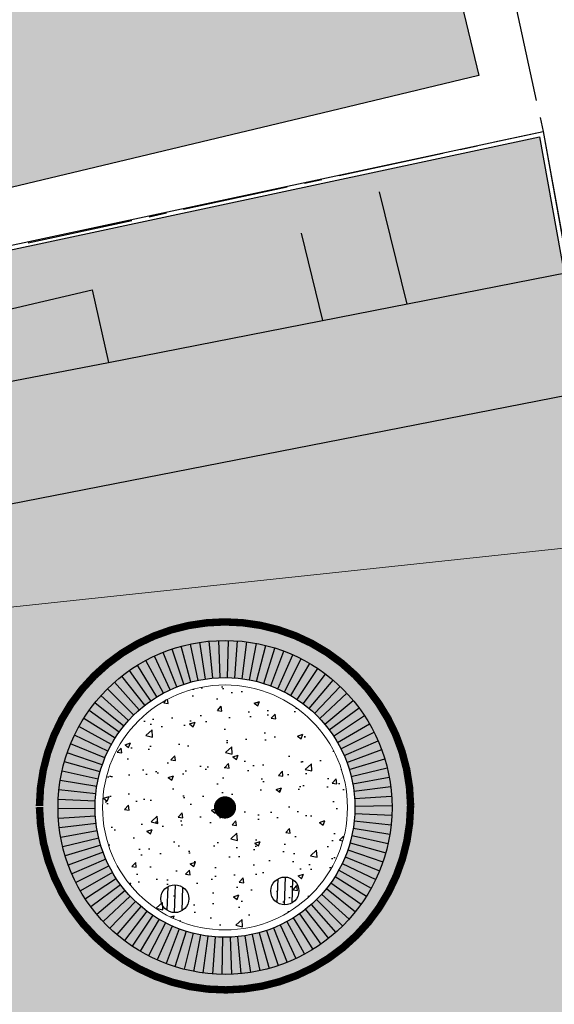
# Model space of a CAD drawing. Header units: metres. Extents: x 202922 to 203755, y 348928 to 349702.
# Tile 70 of 256: x 203232.29 to 203239.5, y 349359.35 to 349372.62. Entities that reach past the tile are written whole.
import ezdxf

# ---------------------------------------------------------------- set-up
doc = ezdxf.new("R2010")
doc.units = ezdxf.units.M
doc.linetypes.add('1-200 CENTER', pattern=[4.28625, 2.8575, -0.47625, 0.47625, -0.47625])
for name, color, linetype in [('PH-BEST-BEBOUWING', 1, 'Continuous'), ('PH-BEST-BEBOUWING-ARCERING', 254, 'Continuous'), ('PH-BEST-GRONDSPOT HANDHAVEN', 7, 'Continuous'), ('PH-BEST-KADASTRALE-GRENS', 240, '1-200 CENTER'), ('PH-INM-BOOM-HANDHAVEN', 96, 'Continuous'), ('PH-INM-KANTVERHARDING', 253, 'Continuous'), ('PH-NIEUW-HALFVERHARDING', 9, 'Continuous'), ('PH-NIEUW-STRAATMEUBILAIR-BOOMBANK', 7, 'Continuous')]:
    doc.layers.add(name, color=color, linetype=linetype)
doc.layers.add('PH-NIEUW-OPSLUITBAND-10', color=240, linetype='Continuous', lineweight=18)
doc.layers.add('PH-NIEUW-OPSLUITBAND-6', color=30, linetype='Continuous', lineweight=30)
doc.layers.add('PH-NIEUW-SBS-KF-ROOD-BRUIN- ELLEBOOG PLEIN (GROTER 3)', color=7, linetype='Continuous', lineweight=5, true_color=0x572d2d)
doc.layers.add('PH-NIEUW-SBS-KF-ROOD-BRUIN- KEPERVERBAND RIJWEG', color=7, linetype='Continuous', lineweight=5, true_color=0x572d2d)

# ---------------------------------------------------------------- blocks, each defined once
blk = doc.blocks.new('GRONDSPOT')
at = {"ltscale": 0.2}
for points in [[(203358.374, 349364.54), (203358.363, 349364.223)], [(203358.475, 349364.566), (203358.462, 349364.191)], [(203358.574, 349364.533), (203358.563, 349364.216)]]:
    blk.add_lwpolyline(points, dxfattribs=at)
blk.add_circle((203358.469, 349364.378), 0.188)
blk = doc.blocks.new('*U17')
at = {"const_width": 0.1}
blk.add_lwpolyline([(-2.5, 0.004, 0.990403), (2.5, 0.03, 0.990403), (-2.5, 0.018)], format="xyb", dxfattribs=at)
at = {"linetype": 'Continuous', "const_width": 0.15}
blk.add_lwpolyline([(-0.075, 0, 1), (0.075, 0, 1)], format="xyb", close=True, dxfattribs=at)

msp = doc.modelspace()

# ---------------------------------------------------------------- hatches: boundary and pattern name
at = {"layer": 'PH-BEST-BEBOUWING-ARCERING'}
h = msp.add_hatch(color=256, dxfattribs=at)
h.paths.add_polyline_path([(203264.341, 349380.293), (203264.33, 349380.29), (203264.209, 349380.258), (203260.978, 349379.525), (203261.51, 349377.24), (203259.044, 349376.668), (203253.58, 349375.4), (203252.219, 349381.243), (203249.023, 349380.498), (203247.867, 349386.427), (203247.13, 349389.969), (203253.534, 349391.302), (203254.267, 349387.778), (203255.015, 349384.182), (203259.67, 349385.22), (203259.63, 349385.411), (203259.282, 349387.063), (203263.229, 349387.921), (203264.312, 349380.412), (203264.317, 349380.392), (203264.322, 349380.373), (203264.327, 349380.353), (203264.332, 349380.333), (203264.336, 349380.313)], flags=16)
h.paths.add_polyline_path([(203221.046, 349384.768), (203222.16, 349384.632), (203221.651, 349386.888), (203229.178, 349388.416), (203232.318, 349389.066), (203234.866, 349389.594), (203237.08, 349377.7), (203238.48, 349371.87), (203236.483, 349371.392), (203231.778, 349370.265), (203231.34, 349370.16), (203230.751, 349372.613), (203229.94, 349375.99), (203229.063, 349379.641), (203223.405, 349378.764), (203223.35, 349378.33), (203223.058, 349376.041), (203222.59, 349372.38), (203222.892, 349377.902), (203222.993, 349379.737), (203221.52, 349379.53), (203221.978, 349384.206), (203221.105, 349384.346)], flags=16)
h.paths.add_polyline_path([(203238.271, 349377.187), (203236.624, 349384.487), (203239.395, 349385.166), (203242.058, 349385.819), (203242.972, 349382.173), (203245.828, 349382.838), (203248.259, 349374.121), (203245.243, 349373.395), (203242.434, 349372.718), (203241.188, 349377.89)], flags=17)
h = msp.add_hatch(color=256, dxfattribs=at)
h.paths.add_polyline_path([(203264.342, 349380.293), (203264.331, 349380.29), (203264.21, 349380.258), (203260.979, 349379.525), (203261.511, 349377.24), (203259.045, 349376.668), (203253.581, 349375.4), (203252.22, 349381.243), (203249.024, 349380.498), (203247.868, 349386.427), (203247.131, 349389.969), (203253.535, 349391.302), (203254.268, 349387.778), (203255.016, 349384.182), (203259.671, 349385.22), (203259.631, 349385.411), (203259.283, 349387.063), (203263.23, 349387.921), (203264.313, 349380.412), (203264.318, 349380.392), (203264.323, 349380.372), (203264.328, 349380.353), (203264.333, 349380.333), (203264.338, 349380.313)])
h.paths.add_polyline_path([(203221.047, 349384.768), (203222.161, 349384.632), (203221.652, 349386.888), (203229.179, 349388.416), (203232.319, 349389.066), (203234.867, 349389.594), (203237.081, 349377.7), (203238.481, 349371.87), (203236.484, 349371.392), (203231.779, 349370.265), (203231.341, 349370.16), (203230.752, 349372.613), (203229.941, 349375.99), (203229.064, 349379.641), (203223.406, 349378.764), (203223.351, 349378.33), (203223.059, 349376.041), (203222.591, 349372.38), (203222.893, 349377.902), (203222.994, 349379.737), (203221.521, 349379.53), (203221.979, 349384.206), (203221.106, 349384.346)])
h.paths.add_polyline_path([(203238.272, 349377.187), (203236.625, 349384.487), (203239.396, 349385.166), (203242.059, 349385.819), (203242.973, 349382.173), (203245.829, 349382.838), (203248.26, 349374.121), (203245.244, 349373.395), (203242.435, 349372.718), (203241.189, 349377.89)])
h = msp.add_hatch(color=256, dxfattribs=at)
h.paths.add_polyline_path([(203221.046, 349384.768), (203222.16, 349384.632), (203221.651, 349386.888), (203229.178, 349388.416), (203232.318, 349389.066), (203234.866, 349389.594), (203237.08, 349377.7), (203238.48, 349371.87), (203236.483, 349371.392), (203231.778, 349370.265), (203231.34, 349370.16), (203230.751, 349372.613), (203229.94, 349375.99), (203229.063, 349379.641), (203223.405, 349378.764), (203223.35, 349378.33), (203223.058, 349376.041), (203222.59, 349372.38), (203222.892, 349377.902), (203222.993, 349379.737), (203221.52, 349379.53), (203221.978, 349384.206), (203221.105, 349384.346)], flags=16)
h.paths.add_polyline_path([(203222.59, 349372.38), (203221.265, 349372.549), (203220.87, 349372.6), (203220.71, 349371.35), (203219.221, 349371.537), (203214.191, 349372.169), (203210.86, 349372.588), (203211.428, 349377.508), (203211.624, 349379.204), (203222.892, 349377.902)], flags=17)
h = msp.add_hatch(color=256, dxfattribs=at)
h.paths.add_polyline_path([(203221.046, 349384.768), (203222.16, 349384.632), (203221.651, 349386.888), (203229.178, 349388.416), (203232.318, 349389.066), (203234.866, 349389.594), (203237.08, 349377.7), (203238.48, 349371.87), (203236.483, 349371.392), (203231.778, 349370.265), (203231.34, 349370.16), (203230.751, 349372.613), (203229.94, 349375.99), (203229.063, 349379.641), (203223.405, 349378.764), (203223.35, 349378.33), (203223.058, 349376.041), (203222.59, 349372.38), (203222.892, 349377.902), (203222.993, 349379.737), (203221.52, 349379.53), (203221.978, 349384.206), (203221.105, 349384.346)], flags=16)
h.paths.add_polyline_path([(203211.624, 349379.204), (203211.704, 349379.892), (203212.184, 349384.043), (203212.389, 349385.821), (203212.795, 349385.772), (203217.164, 349385.24), (203221.046, 349384.768), (203221.105, 349384.346), (203221.978, 349384.206), (203221.52, 349379.53), (203222.993, 349379.737), (203222.892, 349377.902)], flags=17)
at = {"layer": 'PH-NIEUW-HALFVERHARDING', "transparency": 33554559}
h = msp.add_hatch(dxfattribs=at)
h.set_pattern_fill('AR-CONC', color=256, scale=0.004, angle=-3.1937)
h.set_pattern_definition([(46.806, (203235.0557, 349362.54266), (0.72405, -0.10426), [0.0762, -0.8382]), (351.806, (203235.0557, 349362.54266), (-0.09818, 0.7709), [0.06096, -0.67056]), (97.258, (203235.11606, 349362.534), (0.62588, 0.66664), [0.06476, -0.71236]), (42.99, (203235.067, 349362.7455), (1.07326, -0.22832), [0.1143, -1.2573]), (93.44, (203235.1565, 349362.7265), (1.00328, 0.93526), [0.09714, -1.06854]), (347.99, (203235.067, 349362.7455), (1.0033, 0.93526), [0.09144, -1.00584]), (17.806, (203235.16565, 349362.68916), (0.58273, -0.44221), [0.0762, -0.8382]), (322.806, (203235.16565, 349362.68916), (0.28787, 0.72184), [0.06096, -0.67056]), (68.258, (203235.2142, 349362.6523), (0.8706, 0.27962), [0.06476, -0.71236]), (34.306, (203235.05572, 349362.54266), (0.031178, 0.337007), [0, -0.662432, 0, -0.68072, 0, -0.6731]), (4.306, (203235.05572, 349362.54266), (0.28919, 0.38521), [0, -0.388112, 0, -0.647192, 0, -0.25654]), (324.306, (203234.8295, 349362.55528), (0.540243, -0.053095), [0, -0.254, 0, -0.79248, 0, -1.05156]), (314.306, (203234.72806, 349362.56094), (0.59726, 0.06854), [0, -0.3302, 0, -0.52629, 0, -0.74676])])
edge = h.paths.add_edge_path()
edge.add_arc((203235.06, 349362.007), 1.65, 0, 360)
at = {"layer": 'PH-NIEUW-SBS-KF-ROOD-BRUIN- ELLEBOOG PLEIN (GROTER 3)'}
h = msp.add_hatch(dxfattribs=at)
h.set_pattern_fill('AR-HBONE', color=256, scale=0.002, angle=51)
edge = h.paths.add_edge_path(flags=16)
edge.add_arc((203186.486, 349745.698), 383.7, 278.66954, 279.6459)
edge.add_line((203250.779, 349367.423), (203251.114, 349365.451))
edge.add_arc((203186.486, 349745.698), 385.7, 278.66954, 279.6459, ccw=False)
edge.add_line((203244.625, 349364.405), (203244.324, 349366.382))
edge = h.paths.add_edge_path(flags=0)
edge.add_arc((203186.486, 349745.698), 383.8, 278.68447, 279.63097)
edge.add_line((203250.697, 349367.307), (203250.998, 349365.533))
edge.add_arc((203186.486, 349745.698), 385.6, 278.6844, 279.63104, ccw=False)
edge.add_line((203244.709, 349364.519), (203244.438, 349366.298))
edge = h.paths.add_edge_path(flags=16)
edge.add_arc((203186.486, 349745.698), 385.7, 275.4682, 276.50687, ccw=False)
edge.add_line((203223.241, 349361.753), (203223.063, 349363.745))
edge.add_arc((203186.486, 349745.698), 383.7, 275.47014, 276.50857)
edge.add_line((203229.98, 349364.471), (203230.195, 349362.483))
edge = h.paths.add_edge_path(flags=0)
edge.add_arc((203186.486, 349745.698), 385.6, 275.48316, 276.4921, ccw=False)
edge.add_line((203223.332, 349361.862), (203223.172, 349363.655))
edge.add_arc((203186.486, 349745.698), 383.8, 275.48497, 276.49356)
edge.add_line((203229.891, 349364.36), (203230.085, 349362.571))
edge = h.paths.add_edge_path(flags=16)
edge.add_arc((203186.486, 349745.698), 385.7, 273.60795, 275.1711, ccw=False)
edge.add_line((203210.758, 349360.763), (203210.631, 349362.758))
edge.add_arc((203186.486, 349745.698), 383.7, 273.60772, 275.17149)
edge.add_line((203221.072, 349363.56), (203221.25, 349361.568))
edge = h.paths.add_edge_path(flags=0)
edge.add_arc((203186.486, 349745.698), 385.6, 273.6228, 275.15626, ccw=False)
edge.add_line((203210.852, 349360.869), (203210.737, 349362.665))
edge.add_arc((203186.486, 349745.698), 383.8, 273.62266, 275.15654)
edge.add_line((203220.981, 349363.451), (203221.141, 349361.658))
edge = h.paths.add_edge_path(flags=16)
edge.add_arc((203186.486, 349745.698), 383.7, 280.4094, 281.46702)
edge.add_line((203262.767, 349369.657), (203263.168, 349367.698))
edge.add_arc((203186.486, 349745.698), 385.7, 280.40939, 281.4675, ccw=False)
edge.add_line((203256.175, 349366.346), (203255.814, 349368.313))
edge = h.paths.add_edge_path(flags=0)
edge.add_arc((203186.486, 349745.698), 383.8, 280.42432, 281.45211)
edge.add_line((203262.69, 349369.539), (203263.05, 349367.776))
edge.add_arc((203186.486, 349745.698), 385.6, 280.42425, 281.45261, ccw=False)
edge.add_line((203256.255, 349366.462), (203255.93, 349368.233))
edge = h.paths.add_edge_path(flags=16)
edge.add_arc((203235.06, 349362.007), 1.75, 0, 360)
edge = h.paths.add_edge_path()
edge.add_line((203240.68, 349352.717), (203239.975, 349357.667))
edge.add_arc((203186.486, 349745.698), 391.7, 277.8486, 278.02505)
edge.add_arc((203186.486, 349745.698), 391.7, 278.02505, 281.63765)
edge.add_line((203265.501, 349362.05), (203267.064, 349362.372))
edge.add_line((203267.064, 349362.372), (203268.094, 349357.48))
edge.add_line((203268.094, 349357.48), (203268.7, 349354.541))
edge.add_line((203268.7, 349354.541), (203275.234, 349355.887))
edge.add_line((203275.234, 349355.887), (203271.145, 349375.74))
edge.add_line((203271.145, 349375.74), (203268.755, 349375.151))
edge.add_line((203268.755, 349375.151), (203262.301, 349373.881))
edge.add_line((203262.301, 349373.881), (203262.326, 349373.74))
edge.add_line((203262.326, 349373.74), (203255.009, 349372.417))
edge.add_line((203255.009, 349372.417), (203249.62, 349371.357))
edge.add_line((203249.62, 349371.357), (203243.2, 349370.163))
edge.add_line((203243.2, 349370.163), (203240.109, 349369.236))
edge.add_line((203240.109, 349369.236), (203239.64, 349369.151))
edge.add_line((203239.64, 349369.151), (203239.297, 349371.044))
edge.add_line((203239.297, 349371.044), (203227.824, 349368.591))
edge.add_arc((204420.027, 343748.122), 5745.522, 101.9759587, 102.1699523)
edge.add_line((203208.801, 349364.522), (203208.936, 349365.586))
edge.add_line((203208.936, 349365.586), (203207.571, 349365.759))
edge.add_line((203207.571, 349365.759), (203205.556, 349350.847))
edge.add_arc((203209.223, 349350.351), 3.7, 172.3051, 273.2908)
edge.add_line((203209.435, 349346.657), (203209.263, 349349.652))
edge.add_line((203209.263, 349349.652), (203208.982, 349354.645))
edge.add_arc((203186.491, 349745.651), 391.652, 273.2921, 276.58363)
edge.add_line((203231.396, 349356.581), (203231.962, 349351.613))
edge.add_arc((203186.486, 349745.698), 396.7, 276.58259, 277.07067)
edge.add_line((203235.318, 349352.015), (203235.689, 349349.038))
edge.add_arc((203176.275, 349829.192), 483.816, 277.05399, 277.29084)
edge.add_line((203237.674, 349349.288), (203237.302, 349352.265))
edge.add_arc((203175.774, 349824.738), 476.462, 277.41957, 277.8294)
at = {"layer": 'PH-NIEUW-SBS-KF-ROOD-BRUIN- KEPERVERBAND RIJWEG'}
h = msp.add_hatch(dxfattribs=at)
h.set_pattern_fill('AR-HBONE', color=256, scale=0.002)
h.paths.add_polyline_path([(203320.389, 349358.959), (203319.219, 349364.64), (203267.175, 349353.921, -0.028658), (203221.847, 349347.264), (203222.361, 349341.472, 0.028786), (203267.893, 349348.147)])

# ---------------------------------------------------------------- linework, layer by layer
at = {"layer": 'PH-BEST-BEBOUWING'}
msp.add_lwpolyline([(203221.046, 349384.768), (203222.16, 349384.632), (203221.651, 349386.888), (203229.178, 349388.416), (203232.318, 349389.066), (203234.866, 349389.594), (203237.08, 349377.7), (203238.48, 349371.87), (203236.483, 349371.392), (203231.778, 349370.265), (203231.34, 349370.16), (203230.751, 349372.613), (203229.94, 349375.99), (203229.063, 349379.641), (203223.405, 349378.764), (203223.35, 349378.33), (203223.058, 349376.041), (203222.59, 349372.38), (203222.892, 349377.902), (203222.993, 349379.737), (203221.52, 349379.53), (203221.978, 349384.206), (203221.105, 349384.346), (203221.046, 349384.768)], close=True, dxfattribs=at)
at = {"layer": 'PH-BEST-KADASTRALE-GRENS', "ltscale": 0.5}
for p in [(203235.309, 349389.686), (203211.461, 349365.085)]:
    msp.add_line(p, (203239.345, 349371.116), dxfattribs=at)
msp.add_lwpolyline([(203239.345, 349371.116), (203239.743, 349368.941), (203249.622, 349371.332)], dxfattribs=at)
at = {"layer": 'PH-INM-KANTVERHARDING'}
msp.add_line((203230.4, 349367.407), (203233.491, 349368.002), dxfattribs=at)
at = {"layer": 'PH-INM-KANTVERHARDING', "flags": 128}
for points in [[(203237.513, 349368.79), (203237.141, 349370.303)], [(203236.087, 349369.745), (203236.373, 349368.57)]]:
    msp.add_lwpolyline(points, dxfattribs=at)
at = {"layer": 'PH-INM-KANTVERHARDING'}
msp.add_lwpolyline([(203240.489, 349367.719), (203230.723, 349365.812), (203219.731, 349363.746), (203208.426, 349361.513), (203206.695, 349349.448), (203207.903, 349347.825), (203217.895, 349348.522), (203225.062, 349348.925), (203235.123, 349349.674), (203244.048, 349350.721), (203242.197, 349359.744), (203240.126, 349369.416)], dxfattribs=at)
msp.add_lwpolyline([(203219.5, 349367.334, -0.094644), (203209.047, 349365.977), (203208.692, 349363.182), (203216.154, 349364.622), (203220.579, 349365.491), (203220.397, 349366.44), (203223.448, 349367.025), (203223.629, 349366.07), (203230.4, 349367.407), (203230.223, 349368.27), (203233.272, 349368.983), (203233.491, 349368.002), (203240.149, 349369.308)], format="xyb", dxfattribs=at)
at = {"layer": 'PH-NIEUW-OPSLUITBAND-10'}
for radius in [1.75, 1.65]:
    msp.add_circle((203235.06, 349362.007), radius, dxfattribs=at)
at = {"layer": 'PH-NIEUW-OPSLUITBAND-6'}
for points in [[(203209.004, 349365.638), (203208.871, 349364.598), (203239.345, 349371.116), (203239.688, 349369.22), (203240.096, 349369.295)], [(203208.944, 349365.645), (203208.801, 349364.522), (203239.297, 349371.044), (203239.64, 349369.151), (203240.109, 349369.236)]]:
    msp.add_lwpolyline(points, dxfattribs=at)
at = {"layer": 'PH-NIEUW-SBS-KF-ROOD-BRUIN- ELLEBOOG PLEIN (GROTER 3)'}
msp.add_lwpolyline([(203229.98, 349364.471), (203244.38, 349366.009)], dxfattribs=at)
at = {"layer": 'PH-NIEUW-STRAATMEUBILAIR-BOOMBANK'}
for points in [[(203234.601, 349363.696), (203234.469, 349364.178)], [(203234.698, 349363.719), (203234.594, 349364.208)], [(203234.796, 349363.737), (203234.721, 349364.232)], [(203234.895, 349363.75), (203234.848, 349364.247)], [(203234.995, 349363.756), (203234.977, 349364.256)], [(203235.095, 349363.757), (203235.108, 349364.257)], [(203235.191, 349363.752), (203235.228, 349364.251)], [(203235.29, 349363.742), (203235.356, 349364.238)], [(203235.389, 349363.726), (203235.483, 349364.217)], [(203235.486, 349363.705), (203235.608, 349364.19)], [(203234.319, 349363.593), (203234.108, 349364.046)], [(203234.411, 349363.632), (203234.226, 349364.097)], [(203234.505, 349363.667), (203234.346, 349364.141)], [(203235.583, 349363.678), (203235.732, 349364.155)], [(203235.677, 349363.645), (203235.853, 349364.113)], [(203235.77, 349363.607), (203235.972, 349364.064)], [(203234.143, 349363.498), (203233.881, 349363.924)], [(203234.23, 349363.548), (203233.993, 349363.988)], [(203235.86, 349363.564), (203236.088, 349364.009)], [(203235.948, 349363.516), (203236.201, 349363.947)], [(203234.06, 349363.443), (203233.774, 349363.853)], [(203236.032, 349363.463), (203236.31, 349363.878)], [(203236.114, 349363.405), (203236.415, 349363.804)], [(203233.903, 349363.32), (203233.572, 349363.694)], [(203233.979, 349363.384), (203233.671, 349363.777)], [(203236.192, 349363.342), (203236.515, 349363.724)], [(203233.83, 349363.251), (203233.478, 349363.607)], [(203236.266, 349363.275), (203236.611, 349363.638)], [(203236.337, 349363.205), (203236.701, 349363.547)], [(203233.696, 349363.103), (203233.306, 349363.416)], [(203233.76, 349363.179), (203233.389, 349363.514)], [(203236.403, 349363.13), (203236.787, 349363.45)], [(203233.635, 349363.023), (203233.228, 349363.313)], [(203236.465, 349363.051), (203236.866, 349363.349)], [(203233.58, 349362.94), (203233.157, 349363.207)], [(203236.522, 349362.969), (203236.94, 349363.244)], [(203236.575, 349362.884), (203237.008, 349363.135)], [(203233.529, 349362.854), (203233.091, 349363.096)], [(203236.622, 349362.796), (203237.069, 349363.022)], [(203233.442, 349362.674), (203232.98, 349362.864)], [(203233.483, 349362.765), (203233.032, 349362.982)], [(203236.665, 349362.706), (203237.123, 349362.905)], [(203233.407, 349362.58), (203232.934, 349362.744)], [(203236.702, 349362.613), (203237.171, 349362.786)], [(203233.377, 349362.485), (203232.896, 349362.621)], [(203236.734, 349362.518), (203237.212, 349362.664)], [(203233.352, 349362.388), (203232.864, 349362.497)], [(203236.761, 349362.422), (203237.246, 349362.54)], [(203233.333, 349362.29), (203232.84, 349362.371)], [(203236.781, 349362.324), (203237.273, 349362.415)], [(203233.32, 349362.191), (203232.823, 349362.243)], [(203236.797, 349362.225), (203237.293, 349362.287)], [(203233.312, 349362.091), (203232.813, 349362.115)], [(203236.806, 349362.126), (203237.305, 349362.16)], [(203233.31, 349361.991), (203232.81, 349361.986)], [(203236.808, 349361.926), (203237.308, 349361.903)], [(203236.81, 349362.026), (203237.31, 349362.031)], [(203233.314, 349361.891), (203232.815, 349361.858)], [(203233.324, 349361.792), (203232.828, 349361.73)], [(203236.801, 349361.826), (203237.298, 349361.774)], [(203233.339, 349361.693), (203232.847, 349361.603)], [(203236.788, 349361.727), (203237.281, 349361.647)], [(203233.36, 349361.595), (203232.874, 349361.477)], [(203236.745, 349361.532), (203237.226, 349361.396)], [(203236.769, 349361.629), (203237.257, 349361.521)], [(203233.386, 349361.498), (203232.908, 349361.353)], [(203233.418, 349361.404), (203232.948, 349361.231)], [(203236.715, 349361.436), (203237.187, 349361.273)], [(203233.455, 349361.311), (203232.996, 349361.112)], [(203236.679, 349361.343), (203237.142, 349361.153)], [(203233.497, 349361.22), (203233.051, 349360.995)], [(203233.545, 349361.132), (203233.112, 349360.882)], [(203236.593, 349361.163), (203237.031, 349360.921)], [(203236.639, 349361.251), (203237.09, 349361.036)], [(203233.597, 349361.047), (203233.179, 349360.773)], [(203236.487, 349360.993), (203236.894, 349360.704)], [(203236.542, 349361.076), (203236.966, 349360.81)], [(203233.654, 349360.965), (203233.253, 349360.667)], [(203233.716, 349360.887), (203233.332, 349360.566)], [(203236.426, 349360.914), (203236.817, 349360.601)], [(203233.782, 349360.812), (203233.417, 349360.47)], [(203233.853, 349360.741), (203233.508, 349360.379)], [(203236.293, 349360.765), (203236.645, 349360.41)], [(203236.362, 349360.837), (203236.734, 349360.503)], [(203233.927, 349360.674), (203233.603, 349360.293)], [(203234.005, 349360.611), (203233.704, 349360.212)], [(203236.143, 349360.632), (203236.452, 349360.24)], [(203236.22, 349360.697), (203236.551, 349360.322)], [(203234.087, 349360.553), (203233.808, 349360.138)], [(203234.171, 349360.5), (203233.917, 349360.069)], [(203235.893, 349360.468), (203236.13, 349360.028)], [(203235.979, 349360.518), (203236.242, 349360.092)], [(203236.063, 349360.573), (203236.349, 349360.163)], [(203234.259, 349360.452), (203234.03, 349360.007)], [(203234.349, 349360.408), (203234.146, 349359.952)], [(203234.441, 349360.37), (203234.265, 349359.903)], [(203234.536, 349360.338), (203234.386, 349359.861)], [(203235.618, 349360.348), (203235.777, 349359.875)], [(203235.712, 349360.383), (203235.898, 349359.919)], [(203235.803, 349360.423), (203236.016, 349359.97)], [(203234.632, 349360.311), (203234.51, 349359.826)], [(203234.73, 349360.289), (203234.635, 349359.798)], [(203234.828, 349360.273), (203234.762, 349359.777)], [(203234.928, 349360.262), (203234.89, 349359.764)], [(203235.028, 349360.258), (203235.018, 349359.758)], [(203235.128, 349360.259), (203235.147, 349359.759)], [(203235.227, 349360.265), (203235.275, 349359.768)], [(203235.327, 349360.278), (203235.403, 349359.784)], [(203235.425, 349360.296), (203235.529, 349359.807)], [(203235.522, 349360.319), (203235.654, 349359.837)]]:
    msp.add_lwpolyline(points, dxfattribs=at)
for radius in [2.25, 1.75]:
    msp.add_circle((203235.06, 349362.007), radius, dxfattribs=at)

# ---------------------------------------------------------------- block references
at = {"layer": 'PH-BEST-GRONDSPOT HANDHAVEN'}
for p in [(-122.603, -3.497), (-124.085, -3.601)]:
    msp.add_blockref('GRONDSPOT', p, dxfattribs=at)
at = {"layer": 'PH-INM-BOOM-HANDHAVEN'}
msp.add_blockref('*U17', (203235.06, 349362.007), dxfattribs=at)

doc.saveas('drawing.dxf')
